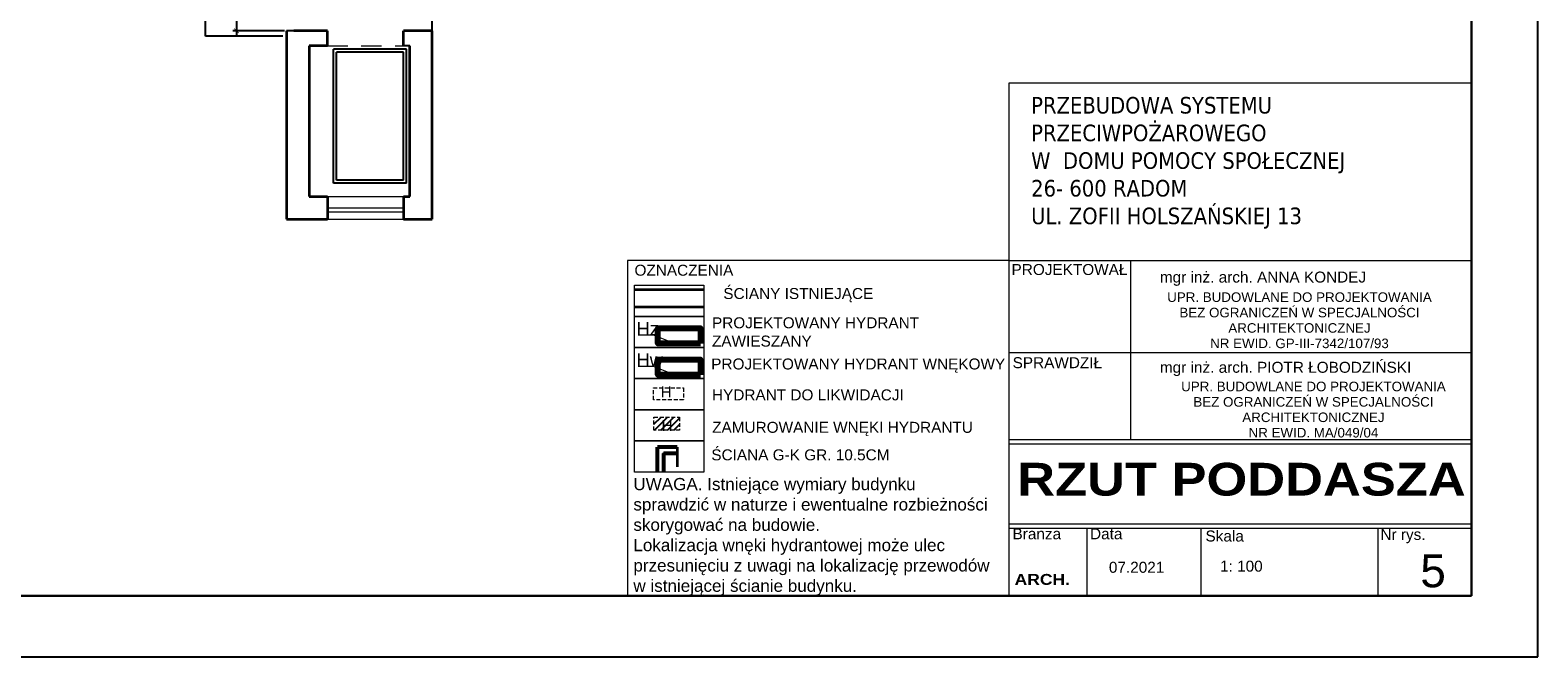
# Model space of a CAD drawing. Extents: x -282929 to -277084, y 175542 to 191450.
# Tile 24 of 30: x -279561 to -277089, y 185390 to 186418. Entities that reach past the tile are written whole.
import ezdxf
from ezdxf.enums import TextEntityAlignment as Align

# ---------------------------------------------------------------- set-up
doc = ezdxf.new("R2010")
doc.units = 0
doc.header["$MEASUREMENT"] = 0
doc.header["$PDMODE"] = 3
doc.header["$PDSIZE"] = 12
doc.linetypes.add('DASHED2', pattern=[9.525, 6.35, -3.175])
doc.linetypes.add('DGN Style 2', pattern=[55.531736, 33.319042, -22.212694])
doc.layers.get('0').update_dxf_attribs({"linetype": 'CONTINUOUS'})
doc.layers.get('DEFPOINTS').update_dxf_attribs({"linetype": 'CONTINUOUS'})
for name, color, linetype, lineweight in [('1 cienka', 7, 'CONTINUOUS', 9), ('12 pomocnicze', 241, 'CONTINUOUS', 5), ('inwentaryzacja', 7, 'CONTINUOUS', 35), ('KONTURY', 92, 'CONTINUOUS', 30), ('OKNA', 3, 'CONTINUOUS', 20), ('przerywane', 7, 'DGN Style 2', 0), ('TABELKA', 22, 'CONTINUOUS', 9), ('wymiary1', 255, 'CONTINUOUS', 15), ('ściana proj. - dział', 255, 'CONTINUOUS', 35)]:
    doc.layers.add(name, color=color, linetype=linetype, lineweight=lineweight)
for name, color, linetype in [('CIENKA', 7, 'CONTINUOUS'), ('elektryka', 7, 'CONTINUOUS'), ('opisy', 7, 'CONTINUOUS')]:
    doc.layers.add(name, color=color, linetype=linetype)
doc.styles.add('ARIAL', font='arial.ttf')
doc.styles.add('jagoda-100', font='arial.ttf', dxfattribs={"height": 18})
doc.styles.add('SST', font='romans.shx', dxfattribs={"width": 0.6})
doc.styles.add('Style-CHAR_FAST_FONT', font='CHAR_FAST_FONT.shx')
doc.dimstyles.new('skala_1_50cm', dxfattribs={"dimscale": 5, "dimtxt": 2, "dimasz": 1.5, "dimexe": 1.25, "dimexo": 0.6245, "dimtad": 1, "dimdsep": 46, "dimtxsty": 'SST', "dimblk": 'ARCHTICK', "dimcen": 1.5, "dimdle": 1.5, "dimclrd": 256, "dimclre": 256, "dimclrt": 256, "dimadec": 0, "dimazin": 0, "dimtfac": 1, "dimtix": 1, "dimtmove": 0, "dimatfit": 3, "dimldrblk": 'ARCHTICK', "dimfxl": 1, "dimarcsym": 0})

# ---------------------------------------------------------------- blocks, each defined once
blk = doc.blocks.new('_ARCHTICK')
at = {"color": 0, "linetype": 'ByBlock', "const_width": 0.15}
blk.add_lwpolyline([(-0.5, -0.5), (0.5, 0.5)], dxfattribs=at)
blk = doc.blocks.new('*D120')
at = {"layer": '1 cienka', "linetype": 'Continuous', "lineweight": -2, "transparency": 16777216}
for p, q in [((-279247.3, 187394.9), (-279216, 187394.9)), ((-279222.3, 187402.4), (-279222.3, 186409.4)), ((-279143.6, 186416.9), (-279228.5, 186416.9))]:
    blk.add_line(p, q, dxfattribs=at)
at = {"layer": 'DEFPOINTS', "color": 0, "linetype": 'Continuous', "transparency": 16777216}
for p in [(-279250.4, 187394.9), (-279222.3, 186416.9), (-279140.4, 186416.9)]:
    blk.add_point(p, dxfattribs=at)
at = {"layer": '1 cienka', "linetype": 'Continuous', "lineweight": -2, "transparency": 16777216, "xscale": 7.5, "yscale": 7.5, "zscale": 7.5}
for p, rotation in [((-279222.3, 187394.9), 90), ((-279222.3, 186416.9), 270)]:
    blk.add_blockref('_ARCHTICK', p, dxfattribs=dict(at, rotation=rotation))
at = {"layer": '1 cienka', "linetype": 'Continuous', "transparency": 16777216, "insert": (-279230.4, 187224.7), "char_height": 10, "attachment_point": 5, "rotation": 90, "style": 'Style-CHAR_FAST_FONT'}
blk.add_mtext('980', dxfattribs=at)

msp = doc.modelspace()

# ---------------------------------------------------------------- hatches: boundary and pattern name
at = {"layer": '1 cienka', "linetype": 'ByBlock', "lineweight": 25}
h = msp.add_hatch(dxfattribs=at)
h.set_pattern_fill('ANSI31', color=1, scale=60)
h.set_pattern_definition([(45, (-45.0925, 6579.137), (-5.30330086, 5.30330086), [])])
h.paths.add_polyline_path([(-278496.102, 185783.23), (-278537.998, 185783.23), (-278537.998, 185761.819), (-278496.102, 185761.819)])

# ---------------------------------------------------------------- linework, layer by layer
for p, q in [((-279273.434, 186407.92), (-279273.434, 186568.92)), ((-278901.434, 186416.92), (-278901.434, 186568.92)), ((-279146.434, 186407.92), (-279273.434, 186407.92)), ((-279128.434, 186416.92), (-279140.434, 186416.92)), ((-279063.434, 186166.92), (-279063.434, 186386.92)), ((-278943.434, 186386.92), (-279063.434, 186386.92)), ((-278948.434, 186381.92), (-279058.434, 186381.92)), ((-279058.434, 186171.92), (-279058.434, 186381.92)), ((-278938.434, 186391.92), (-278948.434, 186391.92)), ((-278948.434, 186171.92), (-278948.434, 186381.92)), ((-278943.434, 186166.92), (-278943.434, 186386.92)), ((-278948.434, 186171.92), (-279058.434, 186171.92)), ((-278943.434, 186166.92), (-279063.434, 186166.92))]:
    msp.add_line(p, q)
at = {"layer": '1 cienka'}
for p, q in [((-277955.435, 186040.219), (-278581.548, 186040.219)), ((-278581.548, 186040.219), (-278581.548, 185490.23))]:
    msp.add_line(p, q, dxfattribs=at)
at = {"layer": '1 cienka', "linetype": 'Continuous'}
for p, q in [((-278564.102, 185918.037), (-278539.412, 185918.037)), ((-278539.412, 185918.037), (-278511.984, 185907.276)), ((-278564.102, 185867.001), (-278539.412, 185867.001)), ((-278539.412, 185867.001), (-278511.984, 185856.24))]:
    msp.add_line(p, q, dxfattribs=at)
at = {"layer": '12 pomocnicze', "color": 0}
for p, q in [((-277955.435, 186040.219), (-277198.182, 186040.219)), ((-277955.435, 185889.398), (-277198.182, 185889.398))]:
    msp.add_line(p, q, dxfattribs=at)
at = {"layer": '12 pomocnicze', "color": 7}
for p, q in [((-277757.046, 186040.219), (-277757.046, 185746.841)), ((-277955.435, 185746.841), (-277198.182, 185746.841)), ((-277955.435, 185739.376), (-277198.182, 185739.376)), ((-277955.435, 185608.529), (-277198.182, 185608.529)), ((-277955.435, 185601.064), (-277198.182, 185601.064)), ((-277828.345, 185601.064), (-277828.345, 185490.23)), ((-277641.55, 185601.064), (-277641.55, 185490.23)), ((-277351.467, 185601.064), (-277351.467, 185490.23))]:
    msp.add_line(p, q, dxfattribs=at)
at = {"layer": 'CIENKA', "linetype": 'DASHED2', "lineweight": 20}
for points in [[(-278489.644, 185831.405), (-278489.644, 185811.652), (-278539.011, 185811.652), (-278539.011, 185831.405)], [(-278496.102, 185783.23), (-278496.102, 185761.819), (-278537.998, 185761.819), (-278537.998, 185783.23)]]:
    msp.add_lwpolyline(points, close=True, dxfattribs=at)
at = {"layer": 'elektryka', "color": 1, "linetype": 'ByBlock', "lineweight": 80}
for points in [[(-278461.52, 185903.98), (-278531.52, 185903.98), (-278531.52, 185928.967), (-278461.52, 185928.967)], [(-278461.52, 185852.944), (-278531.52, 185852.944), (-278531.52, 185877.931), (-278461.52, 185877.931)]]:
    msp.add_lwpolyline(points, close=True, dxfattribs=at)
at = {"layer": 'inwentaryzacja'}
for points in [[(-278456.324, 185991.956), (-278569.869, 185991.956)], [(-278569.869, 185964.409), (-278456.324, 185964.409)]]:
    msp.add_lwpolyline(points, dxfattribs=at)
at = {"layer": 'KONTURY'}
msp.add_lwpolyline([(-277198.182, 185490.23), (-277198.182, 188260.23), (-282793.73, 188260.23), (-282793.73, 185490.23)], close=True, dxfattribs=at)
at = {"layer": 'OKNA'}
for p, q in [((-279073.434, 186144.92), (-278948.434, 186144.92)), ((-279073.434, 186126.42), (-278948.434, 186126.42)), ((-279073.434, 186119.92), (-278948.434, 186119.92)), ((-279073.434, 186107.92), (-278948.434, 186107.92))]:
    msp.add_line(p, q, dxfattribs=at)
at = {"layer": 'opisy'}
msp.add_lwpolyline([(-277089.192, 185390.23), (-277089.192, 188360.23), (-282928.707, 188360.23), (-282928.707, 185390.23)], close=True, dxfattribs=at)
at = {"layer": 'przerywane'}
msp.add_line((-279073.434, 186391.92), (-278948.434, 186391.92), dxfattribs=at)
at = {"layer": 'TABELKA', "color": 7, "flags": 128}
msp.add_lwpolyline([(-277955.935, 186331.686), (-277198.182, 186331.686), (-277198.182, 185490.23), (-277955.935, 185490.23)], close=True, dxfattribs=at)
at = {"layer": 'wymiary1'}
for points in [[(-278569.869, 185999.568), (-278456.324, 185999.568), (-278456.324, 185948.532), (-278569.869, 185948.532)], [(-278569.869, 185948.532), (-278456.324, 185948.532), (-278456.324, 185897.497), (-278569.869, 185897.497)], [(-278569.869, 185897.497), (-278456.324, 185897.497), (-278456.324, 185846.461), (-278569.869, 185846.461)], [(-278569.869, 185846.461), (-278456.324, 185846.461), (-278456.324, 185795.425), (-278569.869, 185795.425)], [(-278569.869, 185846.461), (-278456.324, 185846.461), (-278456.324, 185795.425), (-278569.869, 185795.425)], [(-278569.869, 185846.461), (-278456.324, 185846.461), (-278456.324, 185795.425), (-278569.869, 185795.425)], [(-278569.869, 185795.425), (-278456.324, 185795.425), (-278456.324, 185744.389), (-278569.869, 185744.389)], [(-278569.869, 185744.389), (-278456.324, 185744.389), (-278456.324, 185693.353), (-278569.869, 185693.353)]]:
    msp.add_lwpolyline(points, close=True, dxfattribs=at)
at = {"layer": 'ściana proj. - dział'}
for p, q in [((-279140.434, 186416.92), (-279140.434, 186107.92)), ((-279073.434, 186416.92), (-279128.434, 186416.92)), ((-279073.434, 186391.92), (-279073.434, 186416.92)), ((-278901.434, 186416.92), (-278948.434, 186416.92)), ((-278948.434, 186391.92), (-278948.434, 186416.92)), ((-278901.434, 186107.92), (-278901.434, 186416.92)), ((-278901.434, 186107.92), (-278901.434, 186416.92)), ((-278901.434, 186107.92), (-278901.434, 186416.92)), ((-279103.434, 186391.92), (-279103.434, 186144.92)), ((-279073.434, 186391.92), (-279103.434, 186391.92)), ((-278938.434, 186144.92), (-278938.434, 186391.92)), ((-279103.434, 186144.92), (-279073.434, 186144.92)), ((-279073.434, 186144.92), (-279073.434, 186107.92)), ((-278948.434, 186144.92), (-278948.434, 186107.92)), ((-278948.434, 186144.92), (-278938.434, 186144.92)), ((-279140.434, 186107.92), (-279073.434, 186107.92)), ((-278948.434, 186107.92), (-278901.434, 186107.92)), ((-278948.434, 186107.92), (-278901.434, 186107.92)), ((-278948.434, 186107.92), (-278901.434, 186107.92))]:
    msp.add_line(p, q, dxfattribs=at)
at = {"layer": 'ściana proj. - dział', "color": 5, "linetype": 'Continuous', "lineweight": 53}
for p, q in [((-278532.169, 185693.353), (-278532.169, 185734.102)), ((-278500.169, 185734.102), (-278532.169, 185734.102)), ((-278521.669, 185693.353), (-278521.669, 185723.602)), ((-278500.169, 185723.602), (-278521.669, 185723.602))]:
    msp.add_line(p, q, dxfattribs=at)
at = {"layer": 'ściana proj. - dział', "color": 5, "linetype": 'Continuous', "lineweight": 25}
for p, q in [((-278531.169, 185693.353), (-278531.169, 185733.102)), ((-278500.169, 185733.102), (-278531.169, 185733.102)), ((-278522.669, 185693.353), (-278522.669, 185724.602)), ((-278500.169, 185724.602), (-278522.669, 185724.602))]:
    msp.add_line(p, q, dxfattribs=at)
at = {"layer": 'ściana proj. - dział', "linetype": 'Continuous'}
msp.add_line((-278500.169, 185734.102), (-278500.169, 185701.817), dxfattribs=at)

# ---------------------------------------------------------------- texts
at = {"color": 7, "char_height": 18, "attachment_point": 4}
for s, insert, width, style in [('OZNACZENIA', (-278569.971, 186024.119), 406.86939, 'ARIAL'), ('{ŚCIANY ISTNIEJĄCE}', (-278424.373, 185983.372), 406.86939, 'jagoda-100'), ('PROJEKTOWANY HYDRANT ZAWIESZANY', (-278442.914, 185922.891), 406.86939, 'jagoda-100'), ('PROJEKTOWANY HYDRANT WNĘKOWY', (-278444.187, 185867.739), 499.57161, 'jagoda-100'), ('HYDRANT DO LIKWIDACJI', (-278442.914, 185819.69), 406.86939, 'jagoda-100'), ('ZAMUROWANIE WNĘKI HYDRANTU', (-278442.682, 185763.901), 435.25734, 'jagoda-100'), ('ŚCIANA G-K GR. 10.5CM', (-278444.016, 185721.35), 406.86939, 'jagoda-100')]:
    msp.add_mtext(s, dxfattribs=dict(at, insert=insert, width=width, style=style))
at = {"insert": (-278571.777, 185716.887), "char_height": 20, "width": 639.15205, "attachment_point": 1, "style": 'ARIAL'}
msp.add_mtext('\\PUWAGA. Istniejące wymiary budynku \\Psprawdzić w naturze i ewentualne rozbieżności skorygować na budowie.\\PLokalizacja wnęki hydrantowej może ulec\\Pprzesunięciu z uwagi na lokalizację przewodów\\Pw istniejącej ścianie budynku.', dxfattribs=at)
at = {"layer": 'inwentaryzacja', "color": 7, "linetype": 'Continuous', "lineweight": 0, "attachment_point": 4, "line_spacing_factor": 0.85, "style": 'jagoda-100'}
for s, insert, char_height, rotation in [('Hz', (-278566.753, 185928.355), 21.6, 359.999694), ('Hw', (-278566.753, 185877.319), 21.6, 359.999694), ('H', (-278508.978, 185825.028), 18, 179.999694), ('H', (-278525.662, 185769.483), 18, 359.999694)]:
    msp.add_mtext(s, dxfattribs=dict(at, insert=insert, char_height=char_height, rotation=rotation))
at = {"layer": 'opisy', "color": 7, "style": 'jagoda-100'}
for s, height, p in [('PROJEKTOWAŁ', 18, (-277951.928, 186016.388)), ('SPRAWDZIŁ', 18, (-277950.147, 185863.624)), ('Branża', 18, (-277950.309, 185583.008)), ('Data', 18, (-277823.219, 185583.008)), ('Skala', 18, (-277633.961, 185579.405)), ('Nr rys.', 18, (-277347.236, 185581.959)), ('5', 54, (-277281.881, 185504.307)), ('07.2021', 18, (-277792.363, 185528.15)), ('1: 100', 18, (-277610.139, 185529.95))]:
    msp.add_text(s, height=height, dxfattribs=at).set_placement(p)
for s, p in [('mgr inż. arch. ANNA KONDEJ', (-277708.77, 186012.997)), ('mgr inż. arch. PIOTR ŁOBODZIŃSKI', (-277708.77, 185865.069))]:
    msp.add_text(s, height=18, dxfattribs=at).set_placement(p, align=Align.MIDDLE_LEFT)
at = {"layer": 'opisy', "color": 0, "insert": (-277919.792, 186308.39), "char_height": 27.20978, "width": 886.19786, "attachment_point": 1}
msp.add_mtext('{\\ftahoma|b0|i0|c238|p32;PRZEBUDOWA SYSTEMU \\PPRZECIWPOŻAROWEGO\\PW  DOMU POMOCY SPOŁECZNEJ\\P26- 600 RADOM \\PUL. ZOFII HOLSZAŃSKIEJ 13}', dxfattribs=at)
at = {"layer": 'opisy', "color": 7, "char_height": 15.65133, "attachment_point": 5, "line_spacing_factor": 0.968304}
for s, insert in [('{\\fArial|b0|i0|c238|p34;UPR. BUDOWLANE DO PROJEKTOWANIA\\PBEZ OGRANICZEŃ W SPECJALNOŚCI\\PARCHITEKTONICZNEJ\\PNR EWID. GP-III-7342/107/93}', (-277479.912, 185942.083)), ('{\\fArial|b0|i0|c238|p34;UPR. BUDOWLANE DO PROJEKTOWANIA\\PBEZ OGRANICZEŃ W SPECJALNOŚCI\\PARCHITEKTONICZNEJ\\PNR EWID. MA/049/04}', (-277457.026, 185795.607))]:
    msp.add_mtext(s, dxfattribs=dict(at, insert=insert))
at = {"layer": 'opisy', "color": 7, "attachment_point": 1}
for s, insert, char_height, width in [('{\\fArial Black|b0|i0|c238|p34;RZUT PODDASZA}', (-277942.669, 185708.423), 53.74771, 1471.14705), ('{\\farial black|b0|i0|c238|p34;ARCH.}', (-277946.866, 185526.169), 17.9159, 72.45051)]:
    msp.add_mtext(s, dxfattribs=dict(at, insert=insert, char_height=char_height, width=width))

# ---------------------------------------------------------------- dimensions: what is measured, and where the dimension line sits
at = {"layer": '1 cienka', "linetype": 'Continuous'}
dim = msp.add_linear_dim(base=(-279222.28, 186416.92), p1=(-279250.434, 187394.92), p2=(-279140.434, 186416.92), angle=90, text='980', dimstyle='skala_1_50cm', override={"dimtxsty": 'Style-CHAR_FAST_FONT', "dimtmove": 1}, dxfattribs=at)
dim.commit()
dim.dimension.update_dxf_attribs({"geometry": '*D120', "text_midpoint": (-279222.28, 187224.672), "dimtype": 160})

doc.saveas('drawing.dxf')
